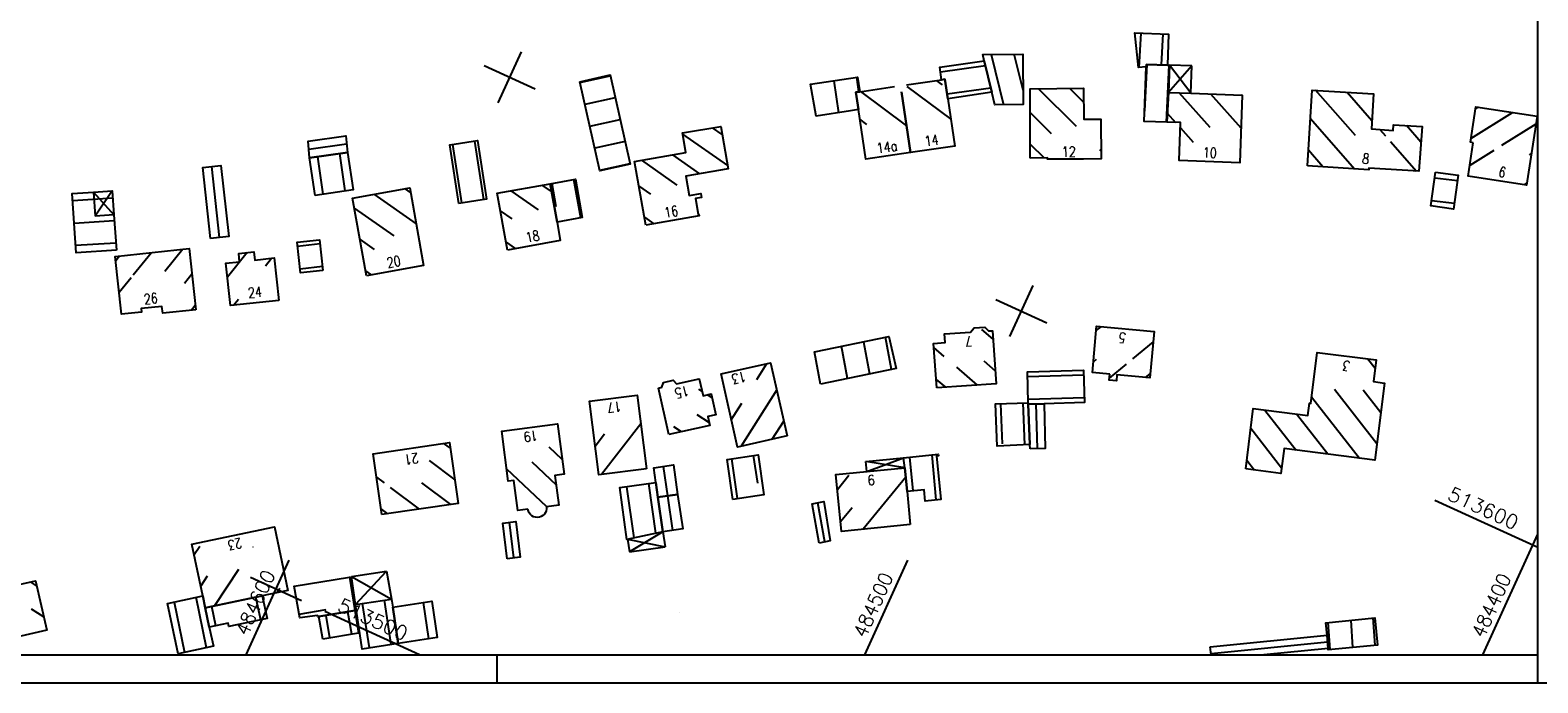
# Model space of a CAD drawing. Extents: x 4513183 to 4514318, y 5485253 to 5485550.
# Tile 5 of 8: x 4513865 to 4514133, y 5485253 to 5485369. Entities that reach past the tile are written whole.
import ezdxf

# ---------------------------------------------------------------- set-up
doc = ezdxf.new("R2010")
doc.units = 0
doc.header["$LTSCALE"] = 10
doc.header["$MEASUREMENT"] = 0
doc.linetypes.add('LT00', pattern=[0])
doc.layers.get('0').update_dxf_attribs({"linetype": 'LT00'})
for name, color, linetype in [('DFK_BEB_SCHR', 254, 'LT00'), ('DFK_BEBAUUNG', 250, 'LT00'), ('DFK_HAUS_NR', 250, 'Continuous'), ('RAHMEN', 250, 'Continuous'), ('V_RASTER', 250, 'LT00')]:
    doc.layers.add(name, color=color, linetype=linetype)
doc.styles.add('ROMANS', font='romans.shx')
doc.styles.get("Standard").update_dxf_attribs({"font": 'romans.shx', "width": 0.8})

# ---------------------------------------------------------------- blocks, each defined once
blk = doc.blocks.new('SYMB0001')
at = {"color": 0, "linetype": 'ByBlock'}
for p, q in [((-0.015712, 0), (0.010166, 0.012015)), ((0, -0.021257), (-0.015712, 0)), ((0.010166, 0.012015), (0, -0.021257))]:
    blk.add_line(p, q, dxfattribs=at)

msp = doc.modelspace()

# ---------------------------------------------------------------- linework, layer by layer
at = {"layer": 'DFK_BEB_SCHR'}
for p, q in [((4514062.74, 5485368.61), (4514062.42, 5485362.51)), ((4514066.45, 5485362.97), (4514066.74, 5485368.48)), ((4514036.17, 5485364.82), (4514038.33, 5485355.89)), ((4514041.83, 5485358.46), (4514040.27, 5485364.88)), ((4514035.14, 5485362.82), (4514027.16, 5485361.69)), ((4514063.84, 5485363.06), (4514063.4, 5485354.72)), ((4514067.31, 5485352.81), (4514067.83, 5485362.92)), ((4513963.04, 5485359.86), (4513968.44, 5485361.04)), ((4514009.09, 5485354.48), (4514008.25, 5485360.15)), ((4514012.2, 5485360.77), (4514012.58, 5485358.17)), ((4514021.14, 5485359.16), (4514028.99, 5485353.35)), ((4514027.48, 5485359.44), (4514026.45, 5485360.2)), ((4514028.32, 5485357.81), (4514036.09, 5485358.91)), ((4513969.32, 5485357.14), (4513963.92, 5485355.96)), ((4514012.93, 5485358.22), (4514021.11, 5485352.16)), ((4514044.52, 5485358.75), (4514051.24, 5485352.06)), ((4514052.59, 5485356.36), (4514050.14, 5485358.79)), ((4514075.1, 5485351.87), (4514069.56, 5485358.02)), ((4514075.13, 5485357.82), (4514080.56, 5485351.77)), ((4514080.77, 5485357.52), (4514080.69, 5485357.61)), ((4514100.9, 5485350.41), (4514093.81, 5485358.47)), ((4514099.46, 5485358.1), (4514103.85, 5485353.11)), ((4514046.89, 5485350.74), (4514043.09, 5485354.53)), ((4514067.47, 5485354.37), (4514068.92, 5485352.76)), ((4514121.45, 5485349.92), (4514128.84, 5485354.54)), ((4514122.78, 5485355.47), (4514122.26, 5485355.14)), ((4513964.81, 5485352.06), (4513970.21, 5485353.24)), ((4513988.31, 5485350.63), (4513986.64, 5485351.81)), ((4514014.06, 5485352.4), (4514012.83, 5485353.31)), ((4514055.67, 5485353.3), (4514055.64, 5485353.33)), ((4514069.79, 5485351.79), (4514072.08, 5485349.25)), ((4514092.91, 5485353.44), (4514100.77, 5485344.49)), ((4514105.28, 5485351.49), (4514106.29, 5485350.34)), ((4514112.57, 5485349.26), (4514109.99, 5485352.19)), ((4514132.99, 5485352.41), (4514126.91, 5485348.62)), ((4513921.56, 5485348.88), (4513914.86, 5485347.92)), ((4513940.4, 5485348.84), (4513942.02, 5485338.43)), ((4513945.97, 5485339.04), (4513944.35, 5485349.44)), ((4513971.09, 5485349.34), (4513965.69, 5485348.16)), ((4513981.29, 5485350.67), (4513989.27, 5485345.07)), ((4514043.1, 5485348.87), (4514045.55, 5485346.44)), ((4514107.15, 5485349.36), (4514111.78, 5485344.1)), ((4513916.39, 5485346.63), (4513917.36, 5485339.98)), ((4513921.32, 5485340.56), (4513920.34, 5485347.2)), ((4513973.97, 5485346.04), (4513980.26, 5485341.62)), ((4513984.39, 5485343.61), (4513979.55, 5485347.01)), ((4514055.42, 5485347.91), (4514055.72, 5485347.62)), ((4514069.64, 5485345.97), (4514069.56, 5485346.06)), ((4514095.14, 5485344.84), (4514092.55, 5485347.79)), ((4514125.54, 5485347.76), (4514121.24, 5485345.07)), ((4514131.89, 5485347.01), (4514132.19, 5485347.2)), ((4513898.99, 5485332.3), (4513897.62, 5485344.92)), ((4513966.58, 5485344.25), (4513971.98, 5485345.44)), ((4514119.06, 5485342.35), (4514115.01, 5485342.86)), ((4513932.95, 5485340.29), (4513931.94, 5485340.99)), ((4513950.78, 5485340.61), (4513955.62, 5485337.24)), ((4513957.99, 5485340.46), (4513956.35, 5485341.61)), ((4513958.03, 5485341.91), (4513958.78, 5485337.8)), ((4513963.21, 5485335.79), (4513961.96, 5485342.63)), ((4513975.64, 5485339.98), (4513973.53, 5485341.46)), ((4514131.4, 5485341.99), (4514130.88, 5485341.66)), ((4513880, 5485339.29), (4513872.88, 5485338.84)), ((4513930.04, 5485332.57), (4513922.96, 5485337.48)), ((4513926.38, 5485339.98), (4513933.94, 5485334.73)), ((4514114.46, 5485338.9), (4514118.5, 5485338.39)), ((4513873.13, 5485334.85), (4513880.27, 5485335.3)), ((4513950.97, 5485335.6), (4513948.93, 5485337.02)), ((4513974.5, 5485335.89), (4513976.18, 5485334.71)), ((4513880.55, 5485331.31), (4513873.38, 5485330.86)), ((4513883.62, 5485325.63), (4513886.82, 5485329.59)), ((4513892.45, 5485330.2), (4513889.25, 5485326.24)), ((4513903.89, 5485329.6), (4513900.38, 5485325.27)), ((4513916.84, 5485331.15), (4513912.85, 5485330.71)), ((4513923.97, 5485331.91), (4513926.46, 5485330.18)), ((4513949.93, 5485331.45), (4513951.56, 5485330.32)), ((4513881.19, 5485328.99), (4513880.52, 5485328.16)), ((4513907.16, 5485327.28), (4513908.23, 5485328.6)), ((4513913.28, 5485326.73), (4513917.27, 5485327.17)), ((4513881.14, 5485322.55), (4513883.28, 5485325.21)), ((4513892.73, 5485324.18), (4513894.06, 5485325.82)), ((4513925.99, 5485325.64), (4513924.98, 5485326.35)), ((4513894.66, 5485320.2), (4513893.99, 5485319.37)), ((4513901.46, 5485320.25), (4513902.34, 5485321.33)), ((4514055.64, 5485316.44), (4514054.79, 5485315.74)), ((4514013.44, 5485313.77), (4514014.51, 5485308.04)), ((4514018.43, 5485308.85), (4514017.35, 5485314.59)), ((4514036.5, 5485314.21), (4514034.49, 5485315.94)), ((4514064.95, 5485313.74), (4514061.31, 5485310.74)), ((4514010.59, 5485307.23), (4514009.52, 5485312.96)), ((4514027.78, 5485311.15), (4514025.95, 5485312.73)), ((4514054.33, 5485310.17), (4514054.91, 5485310.65)), ((4514104.43, 5485309), (4514103.07, 5485310.75)), ((4513994.47, 5485307.05), (4513996.27, 5485309.89)), ((4514033.73, 5485306.04), (4514030.03, 5485309.22)), ((4514034.83, 5485310.37), (4514036.89, 5485308.6)), ((4514060.18, 5485309.81), (4514057.16, 5485307.32)), ((4514063.6, 5485307.44), (4514064.46, 5485308.15)), ((4513984.77, 5485304.92), (4513984.17, 5485305.31)), ((4514026.38, 5485307.08), (4514028.03, 5485305.67)), ((4514052.6, 5485307.85), (4514042.65, 5485307.55)), ((4514104.72, 5485295.62), (4514097.19, 5485305.27)), ((4513986.54, 5485303.81), (4513985.71, 5485304.33)), ((4513989.96, 5485299.89), (4513991.82, 5485302.84)), ((4513998.03, 5485305.19), (4513991.73, 5485295.2)), ((4514037.83, 5485302.74), (4514038.12, 5485295.61)), ((4514042.13, 5485295.43), (4514041.82, 5485302.89)), ((4514042.72, 5485303.55), (4514052.72, 5485303.85)), ((4514044.38, 5485294.77), (4514044.15, 5485302.71)), ((4514093.13, 5485303.98), (4514101.64, 5485293.07)), ((4514102.32, 5485305.2), (4514105.43, 5485301.21)), ((4513983.8, 5485300.81), (4513986.01, 5485299.41)), ((4514084.82, 5485301.63), (4514090.38, 5485294.49)), ((4514096.01, 5485293.78), (4514090.45, 5485300.91)), ((4513959.04, 5485299.16), (4513959.08, 5485299.12)), ((4513965.76, 5485295.23), (4513967.44, 5485297.39)), ((4513973.87, 5485299.16), (4513966.89, 5485290.17)), ((4513981.11, 5485297.77), (4513979.73, 5485298.65)), ((4513997.25, 5485296.45), (4513999.28, 5485299.67)), ((4514087.8, 5485291.3), (4514082.3, 5485298.35)), ((4513940.03, 5485294.83), (4513938.86, 5485295.7)), ((4513959.88, 5485292.86), (4513957.6, 5485295.02)), ((4513936.23, 5485292.68), (4513940.82, 5485289.24)), ((4513954.5, 5485292.44), (4513958.81, 5485288.36)), ((4513989.98, 5485292.97), (4513991.02, 5485285.88)), ((4513994.65, 5485288.64), (4513993.93, 5485293.55)), ((4514021.66, 5485293.25), (4514022.22, 5485287.24)), ((4514026.39, 5485285.66), (4514025.64, 5485293.67)), ((4514081.61, 5485292.73), (4514082.99, 5485290.96)), ((4513926.88, 5485289.67), (4513928.23, 5485288.67)), ((4513957.14, 5485284.43), (4513950.02, 5485291.18)), ((4513978.67, 5485286.38), (4513977.93, 5485291.61)), ((4514010.88, 5485289.99), (4514008.83, 5485287.47)), ((4514020.96, 5485289.69), (4514013.42, 5485280.45)), ((4513929.33, 5485287.84), (4513934.47, 5485284.01)), ((4513940.07, 5485284.82), (4513934.92, 5485288.66)), ((4513971.34, 5485288), (4513972.64, 5485278.9)), ((4513976.56, 5485279.72), (4513975.3, 5485288.55)), ((4513928.87, 5485283.2), (4513927.69, 5485284.07)), ((4513951.97, 5485283.82), (4513952.01, 5485283.78)), ((4513979.56, 5485280.24), (4513978.68, 5485286.38)), ((4514006.57, 5485278.19), (4514005.37, 5485285.16)), ((4514009.38, 5485281.83), (4514011.43, 5485284.33)), ((4513951.27, 5485275.35), (4513950.5, 5485281.69)), ((4513895.47, 5485277.4), (4513894.47, 5485275.88)), ((4513904.95, 5485277.28), (4513904.92, 5485277.24)), ((4513902.35, 5485273.31), (4513898.1, 5485266.82)), ((4513866.46, 5485270.39), (4513865.36, 5485271.09)), ((4513895.63, 5485270.35), (4513896.81, 5485272.15)), ((4513896.68, 5485259.38), (4513894.81, 5485268.34)), ((4513906.29, 5485264.34), (4513905.45, 5485268.35)), ((4513909.7, 5485269.93), (4513909.18, 5485269.14)), ((4513929.51, 5485259.94), (4513928.31, 5485267.86)), ((4513865.47, 5485266.29), (4513867.71, 5485264.88)), ((4513890.9, 5485267.5), (4513892.77, 5485258.55)), ((4513898.33, 5485263.3), (4513897.62, 5485266.72)), ((4513913.12, 5485265.34), (4513917.93, 5485266.17)), ((4513917.86, 5485265.12), (4513918.55, 5485261.11)), ((4513922.49, 5485261.79), (4513921.8, 5485265.79)), ((4513924.36, 5485267.27), (4513925.56, 5485259.34)), ((4513936.19, 5485260.95), (4513935.21, 5485267.4)), ((4514096.43, 5485259.07), (4514096.09, 5485263.87)), ((4514100.07, 5485264.27), (4514100.42, 5485259.44)), ((4514104.4, 5485259.82), (4514104.06, 5485264.67)), ((4514075.26, 5485258.33), (4514095.97, 5485260.42))]:
    msp.add_line(p, q, dxfattribs=at)
at = {"layer": 'DFK_BEBAUUNG'}
for p, q in [((4514071.81, 5485362.78), (4514067.67, 5485358.09)), ((4514071.64, 5485357.94), (4514067.86, 5485362.92)), ((4514071.81, 5485362.78), (4514067.86, 5485362.92)), ((4514071.64, 5485357.94), (4514071.81, 5485362.78)), ((4514021.82, 5485347.39), (4514020.21, 5485358.18)), ((4513876.58, 5485340.36), (4513876.87, 5485336.08)), ((4513876.58, 5485340.36), (4513880.2, 5485336.31)), ((4513879.91, 5485340.56), (4513876.87, 5485336.08)), ((4513880.2, 5485336.31), (4513876.87, 5485336.08)), ((4514013.89, 5485292.46), (4514020.55, 5485293.13)), ((4514020.8, 5485291.38), (4514013.89, 5485292.46)), ((4514014.06, 5485290.72), (4514013.89, 5485292.46)), ((4514014.06, 5485290.72), (4514020.55, 5485293.13)), ((4513971.53, 5485278.67), (4513978.19, 5485277.29)), ((4513971.53, 5485278.67), (4513971.84, 5485276.43)), ((4513977.79, 5485279.98), (4513971.84, 5485276.43)), ((4513977.79, 5485279.98), (4513978.19, 5485277.29)), ((4513971.84, 5485276.43), (4513978.19, 5485277.29)), ((4513922.43, 5485272.04), (4513928.68, 5485273)), ((4513922.43, 5485272.04), (4513929.55, 5485268.04)), ((4513923.12, 5485267.09), (4513922.43, 5485272.04)), ((4513923.12, 5485267.09), (4513928.68, 5485273)), ((4513928.68, 5485273), (4513929.55, 5485268.04)), ((4514075.28, 5485258.14), (4514075.11, 5485259.52))]:
    msp.add_line(p, q, dxfattribs=at)
for points in [[(4514063.75, 5485363.06), (4514063.73, 5485362.6), (4514062.33, 5485362.5), (4514061.71, 5485368.65), (4514067.69, 5485368.44), (4514067.48, 5485362.93), (4514063.75, 5485363.06)], [(4514036.28, 5485358.12), (4514034.93, 5485363.68), (4514034.66, 5485364.8), (4514041.78, 5485364.9), (4514041.85, 5485355.91), (4514036.82, 5485355.88), (4514036.28, 5485358.12)], [(4514027.93, 5485360.42), (4514027.35, 5485360.33), (4514027.05, 5485362.57), (4514034.93, 5485363.68), (4514036.28, 5485358.12), (4514028.45, 5485356.93), (4514027.93, 5485360.42)], [(4514063.73, 5485362.6), (4514063.75, 5485363.06), (4514067.48, 5485362.93), (4514067.86, 5485362.92), (4514067.67, 5485358.09), (4514067.39, 5485352.81), (4514063.33, 5485352.94), (4514063.73, 5485362.6)], [(4513963.01, 5485359.99), (4513968.41, 5485361.18), (4513972, 5485345.33), (4513966.61, 5485344.12), (4513963.01, 5485359.99)], [(4514012.12, 5485358.1), (4514012.58, 5485355.02), (4514011.12, 5485354.79), (4514005.03, 5485353.87), (4514004.05, 5485359.53), (4514012.37, 5485360.79), (4514012.83, 5485358.2), (4514012.12, 5485358.1)], [(4514020.21, 5485358.18), (4514021.82, 5485347.39), (4514013.88, 5485346.21), (4514012.58, 5485355.02), (4514012.12, 5485358.1), (4514012.83, 5485358.2), (4514018.96, 5485359.11)], [(4514021.13, 5485359.43), (4514027.35, 5485360.33), (4514027.93, 5485360.42), (4514028.45, 5485356.93), (4514029.7, 5485348.55), (4514021.82, 5485347.39)], [(4514043.11, 5485346.42), (4514043.07, 5485358.73), (4514052.57, 5485358.81), (4514052.61, 5485353.31), (4514055.67, 5485353.33), (4514055.73, 5485346.27), (4514052.6, 5485346.23), (4514046.16, 5485346.2), (4514046.15, 5485346.44), (4514043.11, 5485346.42)], [(4514067.39, 5485352.81), (4514067.67, 5485358.09), (4514071.64, 5485357.94), (4514080.77, 5485357.61), (4514080.34, 5485345.56), (4514069.56, 5485345.98), (4514069.83, 5485352.73), (4514067.39, 5485352.81)], [(4514092.37, 5485345.01), (4514093.23, 5485358.5), (4514104.15, 5485357.8), (4514103.75, 5485351.59), (4514107.62, 5485351.34), (4514107.68, 5485352.34), (4514112.77, 5485352.01), (4514112.19, 5485344.07), (4514103.31, 5485344.63), (4514103.27, 5485344.34), (4514092.37, 5485345.01)], [(4514121.84, 5485349.14), (4514121.35, 5485349.25), (4514122.32, 5485355.54), (4514133.21, 5485353.86), (4514131.34, 5485341.59), (4514120.96, 5485343.18), (4514121.84, 5485349.14)], [(4513974.75, 5485334.46), (4513972.77, 5485345.83), (4513981.86, 5485347.41), (4513981.26, 5485350.87), (4513988.07, 5485352.05), (4513989.37, 5485344.47), (4513981.88, 5485343.17), (4513982.47, 5485339.77), (4513984.55, 5485340.12), (4513984.67, 5485339.4), (4513983.59, 5485339.21), (4513984.07, 5485336.44), (4513984.2, 5485336.47), (4513984.27, 5485336.13), (4513974.75, 5485334.46)], [(4513921.72, 5485347.4), (4513914.98, 5485346.43), (4513914.73, 5485349.4), (4513921.4, 5485350.36), (4513921.72, 5485347.4)], [(4513941.51, 5485338.35), (4513939.89, 5485348.76), (4513944.86, 5485349.52), (4513946.46, 5485339.12), (4513941.51, 5485338.35)], [(4513915.95, 5485339.77), (4513914.98, 5485346.43), (4513921.72, 5485347.4), (4513922.72, 5485340.76), (4513915.95, 5485339.77)], [(4513897.38, 5485332.12), (4513896.01, 5485344.75), (4513899.22, 5485345.1), (4513900.6, 5485332.47), (4513897.38, 5485332.12)], [(4514115.16, 5485343.9), (4514119.21, 5485343.39), (4514118.35, 5485337.34), (4514114.33, 5485337.9), (4514115.16, 5485343.9)], [(4513880.63, 5485330.03), (4513873.46, 5485329.58), (4513872.8, 5485340.12), (4513876.58, 5485340.36), (4513879.91, 5485340.56), (4513880.2, 5485336.31), (4513880.63, 5485330.03)], [(4513925.13, 5485325.49), (4513922.63, 5485339.3), (4513932.8, 5485341.14), (4513935.26, 5485327.31), (4513925.13, 5485325.49)], [(4513950.18, 5485330.07), (4513948.36, 5485340.18), (4513957.74, 5485341.85), (4513958.98, 5485335.03), (4513959.56, 5485331.75), (4513950.18, 5485330.07)], [(4513958.98, 5485335.03), (4513957.74, 5485341.85), (4513962.26, 5485342.68), (4513963.47, 5485335.83), (4513958.98, 5485335.03)], [(4513894.74, 5485319.45), (4513888.87, 5485318.82), (4513888.74, 5485320.05), (4513885.04, 5485319.65), (4513885.11, 5485319.03), (4513881.56, 5485318.65), (4513880.44, 5485328.91), (4513893.57, 5485330.32), (4513894.74, 5485319.45)], [(4513909.53, 5485321.09), (4513900.92, 5485320.19), (4513900.12, 5485327.71), (4513902.55, 5485327.99), (4513902.38, 5485329.43), (4513905.07, 5485329.74), (4513905.24, 5485328.26), (4513908.71, 5485328.66), (4513909.53, 5485321.09)], [(4513917.36, 5485326.43), (4513913.36, 5485325.99), (4513912.77, 5485331.45), (4513916.76, 5485331.89), (4513917.36, 5485326.43)], [(4514026.49, 5485305.57), (4514025.9, 5485313.48), (4514027.95, 5485313.65), (4514027.83, 5485315.2), (4514032.5, 5485315.47), (4514033.11, 5485316.26), (4514035.01, 5485316.37), (4514035.71, 5485315.68), (4514036.4, 5485315.72), (4514037.05, 5485306.26), (4514026.49, 5485305.57)], [(4514057.23, 5485308.01), (4514054.17, 5485308.3), (4514054.86, 5485316.51), (4514065.11, 5485315.57), (4514064.39, 5485307.37), (4514058.52, 5485307.89), (4514058.42, 5485306.79), (4514057.12, 5485306.91), (4514057.23, 5485308.01)], [(4514005.84, 5485306.25), (4514004.77, 5485311.97), (4514017.97, 5485314.72), (4514019.26, 5485309.02), (4514005.84, 5485306.25)], [(4514081.42, 5485291.16), (4514082.74, 5485301.89), (4514092.46, 5485300.66), (4514092.73, 5485302.85), (4514092.98, 5485302.81), (4514094.12, 5485311.88), (4514104.62, 5485310.57), (4514104.13, 5485306.68), (4514106.09, 5485306.43), (4514104.36, 5485292.72), (4514088.24, 5485294.77), (4514087.68, 5485290.35), (4514081.42, 5485291.16)], [(4513999.88, 5485297.04), (4513991.05, 5485295.04), (4513988.14, 5485308.07), (4513996.93, 5485310.04), (4513999.88, 5485297.04)], [(4514045.55, 5485302.75), (4514042.75, 5485302.67), (4514042.74, 5485302.93), (4514042.63, 5485308.44), (4514052.58, 5485308.73), (4514052.75, 5485302.96), (4514045.55, 5485302.75)], [(4513978.85, 5485297.27), (4513976.99, 5485305.53), (4513977.62, 5485305.67), (4513977.88, 5485306.53), (4513979.64, 5485306.91), (4513980.22, 5485306.26), (4513984.27, 5485307.18), (4513984.94, 5485304.16), (4513986.39, 5485304.48), (4513987.22, 5485300.8), (4513985.77, 5485300.48), (4513986.12, 5485298.9), (4513978.85, 5485297.27)], [(4513974.87, 5485291.17), (4513966.4, 5485290.11), (4513964.76, 5485303.21), (4513973.24, 5485304.25), (4513974.87, 5485291.17)], [(4514042.75, 5485302.67), (4514043.05, 5485295.48), (4514037.22, 5485295.19), (4514036.95, 5485302.71), (4514042.74, 5485302.93), (4514042.75, 5485302.67)], [(4514043.07, 5485294.73), (4514043.05, 5485295.48), (4514042.75, 5485302.67), (4514045.55, 5485302.75), (4514045.78, 5485294.81), (4514043.07, 5485294.73)], [(4513953.81, 5485284.01), (4513951.98, 5485283.78), (4513951.31, 5485289.11), (4513950.3, 5485288.98), (4513949.16, 5485297.9), (4513959.07, 5485299.17), (4513960.22, 5485290.22), (4513958.58, 5485290.01), (4513959.3, 5485284.71), (4513957.1, 5485284.43)], [(4513927.84, 5485283.05), (4513926.27, 5485293.87), (4513939.88, 5485295.85), (4513941.42, 5485285.01), (4513927.84, 5485283.05)], [(4513976.91, 5485286.12), (4513976.54, 5485288.73), (4513976.17, 5485291.35), (4513979.7, 5485291.88), (4513980.42, 5485286.64), (4513976.91, 5485286.12)], [(4513990.25, 5485285.73), (4513989.2, 5485292.86), (4513994.71, 5485293.67), (4513995.73, 5485286.54), (4513990.25, 5485285.73)], [(4514021.2, 5485287.14), (4514020.8, 5485291.38), (4514020.55, 5485293.13), (4514026.74, 5485293.79), (4514026.78, 5485293.5), (4514026.42, 5485293.46), (4514027.21, 5485285.74), (4514024.42, 5485285.46), (4514024.22, 5485287.45), (4514021.2, 5485287.14)], [(4514021.75, 5485281.29), (4514009.56, 5485280.06), (4514008.56, 5485290.18), (4514014.06, 5485290.72), (4514020.8, 5485291.38), (4514021.2, 5485287.14), (4514021.75, 5485281.29)], [(4513976.91, 5485286.12), (4513977.79, 5485279.98), (4513971.41, 5485278.64), (4513970.11, 5485287.83), (4513976.54, 5485288.73), (4513976.91, 5485286.12)], [(4513977.79, 5485279.98), (4513976.91, 5485286.12), (4513980.42, 5485286.64), (4513981.33, 5485280.5), (4513977.79, 5485279.98)], [(4513955.5, 5485282.55), (4513955.16, 5485282.58), (4513954.82, 5485282.67), (4513954.51, 5485282.84), (4513954.25, 5485283.07), (4513954.03, 5485283.35), (4513953.89, 5485283.67), (4513953.81, 5485284.01)], [(4513957.1, 5485284.43), (4513957.11, 5485284.08), (4513957.05, 5485283.74), (4513956.91, 5485283.42), (4513956.72, 5485283.13), (4513956.47, 5485282.89), (4513956.17, 5485282.71), (4513955.85, 5485282.6), (4513955.5, 5485282.55)], [(4514005.57, 5485277.97), (4514004.36, 5485284.98), (4514006.38, 5485285.35), (4514007.56, 5485278.39), (4514005.57, 5485277.97)], [(4513950.13, 5485275.21), (4513949.36, 5485281.54), (4513951.64, 5485281.83), (4513952.41, 5485275.5), (4513950.13, 5485275.21)], [(4513906.53, 5485268.58), (4513896.43, 5485266.47), (4513896, 5485268.6), (4513894.06, 5485277.81), (4513908.76, 5485280.88), (4513911.12, 5485269.55), (4513906.53, 5485268.58)], [(4513858.71, 5485260.33), (4513857.78, 5485264.45), (4513856.42, 5485264.14), (4513856.04, 5485265.83), (4513857.39, 5485266.14), (4513856.72, 5485269.12), (4513866.26, 5485271.29), (4513868.25, 5485262.49), (4513858.71, 5485260.33)], [(4513923.04, 5485266), (4513916.63, 5485264.91), (4513916.45, 5485264.87), (4513916.41, 5485265.12), (4513913.23, 5485264.69), (4513912.23, 5485270.3), (4513922.05, 5485271.93), (4513923.04, 5485266)], [(4513896.43, 5485266.47), (4513897.15, 5485263.05), (4513897.88, 5485259.63), (4513891.62, 5485258.31), (4513889.7, 5485267.25), (4513896, 5485268.6), (4513896.43, 5485266.47)], [(4513897.15, 5485263.05), (4513896.43, 5485266.47), (4513906.53, 5485268.58), (4513907.47, 5485264.59), (4513900.6, 5485263.15), (4513900.48, 5485263.75), (4513897.15, 5485263.05)], [(4513929.77, 5485266.58), (4513930.75, 5485260.13), (4513924.32, 5485259.15), (4513923.12, 5485267.09), (4513929.55, 5485268.04), (4513929.77, 5485266.58)], [(4513917.32, 5485260.9), (4513916.63, 5485264.91), (4513923.04, 5485266), (4513923.69, 5485261.99), (4513917.32, 5485260.9)], [(4513930.75, 5485260.13), (4513929.77, 5485266.58), (4513936.69, 5485267.63), (4513937.67, 5485261.18), (4513930.75, 5485260.13)], [(4514096.05, 5485259.23), (4514095.88, 5485261.6), (4514095.66, 5485263.83), (4514104.35, 5485264.7), (4514104.84, 5485259.86), (4514096.07, 5485259.03), (4514096.05, 5485259.23)], [(4514075.11, 5485259.52), (4514095.88, 5485261.6), (4514096.05, 5485259.23), (4514084.63, 5485258.14)]]:
    msp.add_lwpolyline(points, dxfattribs=at)
at = {"layer": 'RAHMEN'}
for p, q in [((4513948.35, 5485253.14), (4513948.35, 5485258.14)), ((4514133.35, 5485253.14), (4514133.35, 5485258.14))]:
    msp.add_line(p, q, dxfattribs=at)
for points in [[(4513183.35, 5485253.14), (4514318.35, 5485253.14), (4514318.35, 5485550.14), (4513183.35, 5485550.14), (4513183.35, 5485253.14)], [(4513208.35, 5485258.14), (4514133.35, 5485258.14), (4514133.35, 5485545.14), (4513208.35, 5485545.14), (4513208.35, 5485258.14)]]:
    msp.add_lwpolyline(points, dxfattribs=at)
at = {"layer": 'V_RASTER'}
for p, q in [((4513948.48, 5485356.22), (4513952.63, 5485365.31)), ((4513946.01, 5485362.84), (4513955.1, 5485358.69)), ((4514043.59, 5485323.77), (4514039.44, 5485314.67)), ((4514036.97, 5485321.3), (4514046.06, 5485317.14)), ((4514115.06, 5485285.62), (4514133.35, 5485277.27)), ((4514123.55, 5485258.14), (4514133.35, 5485279.58)), ((4513903.68, 5485258.14), (4513911.37, 5485274.97)), ((4514021.3, 5485274.97), (4514013.62, 5485258.14)), ((4513913.55, 5485267.73), (4513904.46, 5485271.88)), ((4513934.55, 5485258.14), (4513917.72, 5485265.83))]:
    msp.add_line(p, q, dxfattribs=at)

# ---------------------------------------------------------------- block references
at = {"layer": 'DFK_BEBAUUNG', "rotation": 280.3799099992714}
msp.add_blockref('SYMB0001', (4513980.76, 5485265.63), dxfattribs=at)

# ---------------------------------------------------------------- texts
at = {"layer": 'DFK_HAUS_NR', "style": 'ROMANS', "width": 0.8}
for s, rotation, p in [('14a', 8.4481, (4514015.95, 5485347.22)), ('14', 8.363, (4514024.46, 5485348.49)), ('12', 0.6505, (4514048.74, 5485346.64)), ('10', 357.7858, (4514073.77, 5485346.51)), ('8', 351.955, (4514102.02, 5485345.49)), ('6', 345.3777, (4514126.21, 5485343.22)), ('16', 9.9464, (4513978.2, 5485335.78)), ('18', 10.1563, (4513953.56, 5485331.38)), ('20', 10.1597, (4513928.88, 5485326.88)), ('26', 6.149, (4513885.61, 5485320.41)), ('24', 5.9837, (4513904.13, 5485321.53)), ('7', 183.4502, (4514032.76, 5485314.8)), ('5', 170.9683, (4514060.21, 5485315.28)), ('13', 192.6536, (4513992.31, 5485308.48)), ('3', 168.9473, (4514100.05, 5485310.25)), ('15', 192.7071, (4513982.17, 5485305.98)), ('17', 187.001, (4513970.28, 5485303.18)), ('19', 187.2794, (4513955.4, 5485298)), ('21', 188.3101, (4513934.21, 5485294.01)), ('9', 185.5585, (4514015.35, 5485290.14)), ('23', 191.8092, (4513902.73, 5485278.91))]:
    msp.add_text(s, height=1.8, rotation=rotation, dxfattribs=at).set_placement(p)
at = {"layer": 'V_RASTER'}
for s, rotation, width, p in [(' 513600', 335.4513, 1.033, (4514115.48, 5485286.53)), (' 484600', 65.4513, 0.951, (4513903.23, 5485259.82)), (' 484500', 65.4513, 0.944, (4514013.12, 5485259.47)), (' 484400', 65.4513, 0.931, (4514123.06, 5485259.47)), (' 513500', 335.4513, 1.025, (4513918.13, 5485266.74))]:
    msp.add_text(s, height=2.5, rotation=rotation, dxfattribs=dict(at, width=width)).set_placement(p)

doc.saveas('drawing.dxf')
